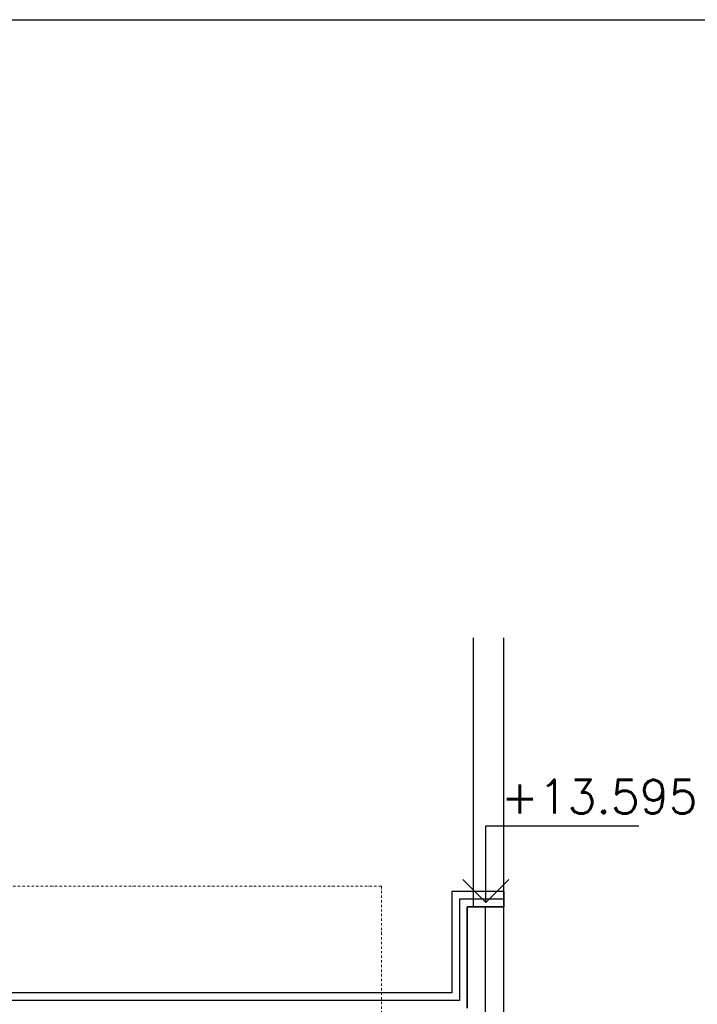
# Model space of a CAD drawing. Header units: millimetres. Extents: x 6435372 to 7248404, y 1559872 to 1886246.
# Tile 120 of 208: x 6985546 to 6987758, y 1643191 to 1646403. Entities that reach past the tile are written whole.
import ezdxf

# ---------------------------------------------------------------- set-up
doc = ezdxf.new("R2010")
doc.units = ezdxf.units.MM
doc.linetypes.add('DASHDOT', pattern=[1, 0.5, -0.25, 0, -0.25])
doc.layers.add('Popisky', color=7, linetype='Continuous')
doc.layers.add('Stavba', color=152, linetype='Continuous')
doc.layers.add('VZT', color=130, linetype='Continuous', lineweight=40)
doc.styles.get("Standard").update_dxf_attribs({"font": 'romans.shx'})

# ---------------------------------------------------------------- blocks, each defined once
blk = doc.blocks.new('*U1068')
at = {"color": 0, "linetype": 'ByBlock', "lineweight": -2}
blk.add_lwpolyline([(-1.5, 1.5), (0, 0), (1.5, 1.5), (0, 0), (0, 5), (10, 5)], dxfattribs=at)

msp = doc.modelspace()

# ---------------------------------------------------------------- linework, layer by layer
at = {"flags": 128}
msp.add_lwpolyline([(6960255.8, 1646402.6), (6991755.8, 1646402.6), (6991755.8, 1624127.6), (6960255.8, 1624127.6)], close=True, dxfattribs=at)
at = {"layer": 'Stavba'}
for p, q in [((6987026.7, 1644386.6), (6987026.7, 1643508.7)), ((6987126.7, 1643508.7), (6987126.7, 1644386.6)), ((6986956.7, 1643558.7), (6986956.7, 1643228.7)), ((6987126.7, 1643558.7), (6986956.7, 1643558.7)), ((6987126.7, 1643558.7), (6987126.7, 1643508.7)), ((6987126.7, 1643533.7), (6986981.7, 1643533.7)), ((6986981.7, 1643533.7), (6986981.7, 1643203.7)), ((6987126.7, 1643538.7), (6987126.7, 1643508.7)), ((6987006.7, 1643178.7), (6987006.7, 1643508.7)), ((6987006.7, 1643508.7), (6987006.7, 1643178.7)), ((6987126.7, 1643508.7), (6987006.7, 1643508.7)), ((6987006.7, 1643508.7), (6987126.7, 1643508.7)), ((6987066.7, 1642228.7), (6987066.7, 1643508.7)), ((6987126.7, 1642228.7), (6987126.7, 1643508.7)), ((6986956.7, 1643228.7), (6983176.7, 1643228.7)), ((6986981.7, 1643203.7), (6983151.7, 1643203.7))]:
    msp.add_line(p, q, dxfattribs=at)
at = {"layer": 'VZT', "color": 120, "linetype": 'DASHDOT', "lineweight": 9, "ltscale": 15}
for p, q in [((6985283.7, 1643576.4), (6986726.7, 1643576.4)), ((6986726.7, 1643576.4), (6986726.7, 1632852.4))]:
    msp.add_line(p, q, dxfattribs=at)

# ---------------------------------------------------------------- block references
at = {"layer": 'Popisky'}
ref = msp.add_blockref('*U1068', (6987067.1, 1643523.7), dxfattribs=dict(at, xscale=50, yscale=50, zscale=50))
ref.add_attrib('Výška', '+13.595', (6987117.1, 1643813.7), dxfattribs={"layer": '0', "color": 0, "linetype": 'ByBlock', "lineweight": -2, "height": 110})

doc.saveas('drawing.dxf')
